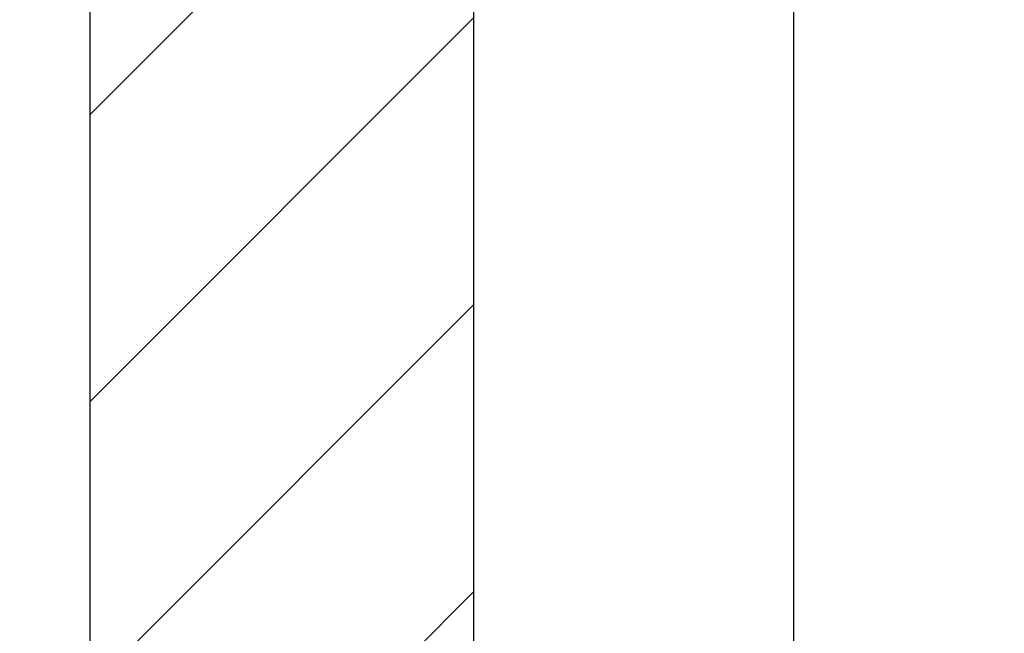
# Model space of a CAD drawing. Header units: millimetres. Extents: x -1777 to 1198744, y 17256 to 76241.
# Tile 135 of 201: x 128323 to 128339, y 52443 to 52453. Entities that reach past the tile are written whole.
import ezdxf

# ---------------------------------------------------------------- set-up
doc = ezdxf.new("R2010")
doc.units = ezdxf.units.MM
doc.layers.add('Beschriftung', color=7, linetype='Continuous', lineweight=9)
doc.styles.add('LBB3.5M1000', font='isocp.shx', dxfattribs={"height": 3.5})

msp = doc.modelspace()

# ---------------------------------------------------------------- hatches: boundary and pattern name
at = {"lineweight": 9}
h = msp.add_hatch(dxfattribs=at)
h.set_pattern_fill('ANSI31', color=256)
h.set_pattern_definition([(45, (42400.086, 91010.9538), (-2.24506403, 2.24506403), [])])
h.paths.add_polyline_path([(128430.59851, 52453.67604), (128430.59851, 52456.17604), (128360.59851, 52456.17604), (128360.59851, 52386.17604), (128363.09851, 52386.17604, 0.41421356), (128367.59851, 52390.67604), (128367.59851, 52440.17604, -0.41421356), (128376.59851, 52449.17604), (128426.09851, 52449.17604, 0.41421356)])
h.paths.add_polyline_path([(128384.58417, 52464.17604), (128384.58417, 52467.17604), (128324.58417, 52467.17604), (128324.58417, 52427.17604), (128327.58417, 52427.17604, 0.41421356), (128330.58417, 52430.17604), (128330.58417, 52455.17604, -0.41421356), (128336.58417, 52461.17604), (128381.58417, 52461.17604, 0.41421356)])
h = msp.add_hatch()
h.set_pattern_fill('ANSI33', color=256, scale=50)
h.set_pattern_definition([(45, (42400.1, 91172.18), (-224.5064, 224.5064), []), (45, (42624.6, 91172.18), (-224.5064, 224.5064), [158.75, -79.375])])
h.paths.add_polyline_path([(127935.59851, 51321.72172), (128335.59894, 51321.72172), (128335.59852, 52427.17352), (128324.58417, 52427.17604), (128324.58417, 52461.17604), (127935.59851, 52461.17604)])

# ---------------------------------------------------------------- linework, layer by layer
for p in [(128335.59894, 51321.72172), (128335.59855, 52283.88654)]:
    msp.add_line(p, (128335.59851, 52461.09452))
msp.add_lwpolyline([(128324.58417, 52427.17604), (128324.58417, 52467.17604), (128384.58417, 52467.17604), (128384.58417, 52464.17604, -0.41421356), (128381.58417, 52461.17604), (128336.58417, 52461.17604, 0.41421356), (128330.58417, 52455.17604), (128330.58417, 52430.17604, -0.41421356), (128327.58417, 52427.17604), (128324.58417, 52427.17604)], format="xyb")

# ---------------------------------------------------------------- texts
at = {"layer": 'Beschriftung', "insert": (-641.05085, 52759.07674), "char_height": 500, "width": 7399.7669481, "attachment_point": 1, "style": 'LBB3.5M1000'}
msp.add_mtext('\\pi2004.5;{\\fArial|b0|i0|c0|p34;TOP VIEW\\P\\pi1431.8;\\fArial|b0|i1|c0|p34;DRAUFSICHT\\P\\pi64.583;\\fArial|b0|i0|c0|p34;\\H0.6x;(SECTION THROUGH PUMP HOUSE)\\P\\pi330.31;\\fArial|b0|i1|c0|p34;(SCHNITT DURCH PUMPENHAUS)}', dxfattribs=at)

doc.saveas('drawing.dxf')
